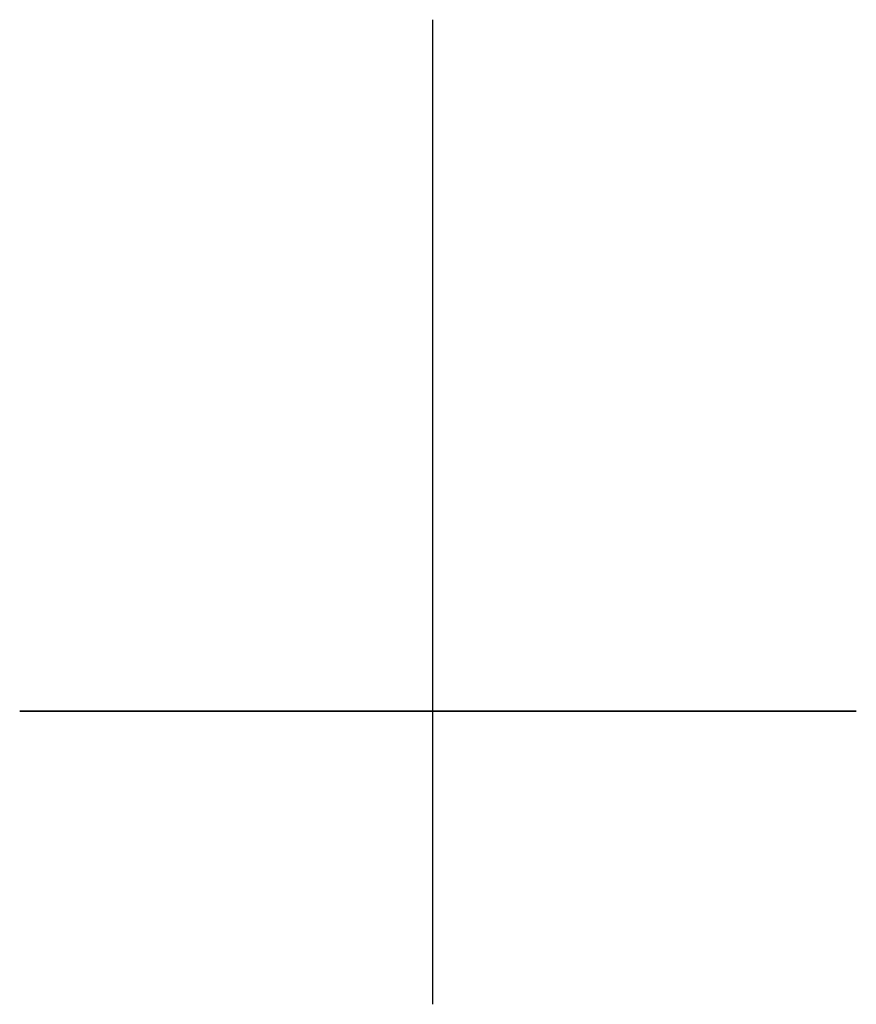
# Model space of a CAD drawing. Header units: centimetres. Extents: x -17 to 17, y -11.9 to 28.1.
import ezdxf

# ---------------------------------------------------------------- set-up
doc = ezdxf.new("R2010")
doc.units = ezdxf.units.CM
doc.header["$MEASUREMENT"] = 0
for name, color, linetype in [('VincentSheppard_BulbMini v1_Sketch1', 7, 'Continuous'), ('VincentSheppard_BulbMini v1_Sketch2', 7, 'Continuous'), ('VincentSheppard_BulbMini v1_Sketch3', 7, 'Continuous')]:
    doc.layers.add(name, color=color, linetype=linetype)

msp = doc.modelspace()

# ---------------------------------------------------------------- linework, layer by layer
at = {"layer": 'VincentSheppard_BulbMini v1_Sketch1'}
msp.add_line((-0.212, -11.915), (-0.212, 28.085), dxfattribs=at)
msp.add_point((0, 0), dxfattribs=at)
at = {"layer": 'VincentSheppard_BulbMini v1_Sketch2'}
msp.add_point((0, 0), dxfattribs=at)
at = {"layer": 'VincentSheppard_BulbMini v1_Sketch3', "extrusion": (0, 1, 0)}
msp.add_circle((0, 0), 17, dxfattribs=at)
at = {"layer": 'VincentSheppard_BulbMini v1_Sketch3'}
msp.add_point((0, 0), dxfattribs=at)

doc.saveas('drawing.dxf')
